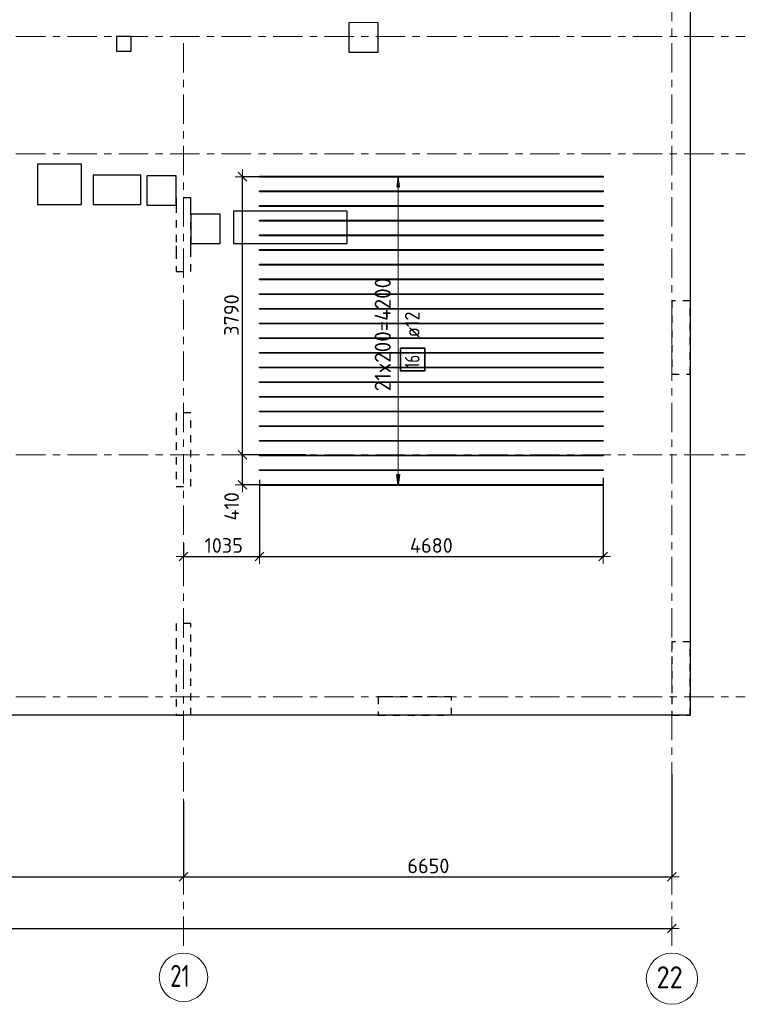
# Model space of a CAD drawing. Header units: metres. Extents: x -38 to 97, y -15 to 21.
# Tile 17 of 229: x 53 to 63, y -4 to 9. Entities that reach past the tile are written whole.
import ezdxf

# ---------------------------------------------------------------- set-up
doc = ezdxf.new("R2010")
doc.units = ezdxf.units.M
doc.header["$PDMODE"] = 65
for name, pattern in [('______11', [0.5, 0.4, -0.05, 0, -0.05]), ('______2', [0.0405, 0.03, -0.0105]), ('______5', [1.1, 0.8, -0.1, 0.1, -0.1])]:
    doc.linetypes.add(name, pattern=pattern)
for name, color, linetype, lineweight in [('XR$2$Осевая линия (1)', 7, '______5', 13), ('XR$2$Размерная линия (1)', 7, 'Continuous', 13), ('XR$5$Перекрытие (1)', 7, 'Continuous', 35), ('XR$5$Размерная линия (1)', 7, 'Continuous', 13)]:
    doc.layers.add(name, color=color, linetype=linetype, lineweight=lineweight)
doc.layers.add('XR$5$Арм.стержн.Доп. Арм верхн.зоны Х', color=7, linetype='Continuous', lineweight=35, true_color=0x8c8cff)
doc.layers.add('XR$7$Стена_ бетон несущ.', color=7, linetype='Continuous', lineweight=70, true_color=0xb4b496)
doc.styles.add('ISOCPEUR', font='txt')
doc.dimstyles.new('DIMSTYLE_3', dxfattribs={"dimtxt": 0.2, "dimasz": 0.2, "dimexe": 0, "dimexo": 0, "dimgap": 0.1, "dimtad": 2, "dimdec": 0, "dimlfac": 1000, "dimrnd": 5, "dimzin": 12, "dimdsep": 46, "dimtxsty": 'ISOCPEUR', "dimblk1": 'ALL_ML_STRICH', "dimblk2": 'ALL_ML_STRICH', "dimsah": 1, "dimcen": 0, "dimclrd": 7, "dimclre": 256, "dimclrt": 7, "dimadec": 0, "dimazin": 0, "dimtfac": 1, "dimtdec": 0, "dimtix": 1, "dimtmove": 2, "dimatfit": 3, "dimfxl": 0, "dimtzin": 0, "dimlwd": 0, "dimlwe": -3, "dimarcsym": 0})
doc.dimstyles.new('DIMSTYLE_36', dxfattribs={"dimtxt": 0.2, "dimasz": 0.2, "dimexe": 0, "dimexo": 0, "dimgap": 0.1, "dimtad": 2, "dimdec": 0, "dimlfac": 1000, "dimrnd": 5, "dimzin": 12, "dimdsep": 46, "dimtxsty": 'ISOCPEUR', "dimblk1": 'ALL_ML_STRICH', "dimblk2": 'ALL_ML_STRICH', "dimsah": 1, "dimcen": 0, "dimclrd": 7, "dimclre": 256, "dimclrt": 7, "dimadec": 0, "dimazin": 0, "dimtfac": 1, "dimtdec": 0, "dimtix": 1, "dimtmove": 2, "dimatfit": 3, "dimfxl": 0, "dimtvp": 1.2, "dimtzin": 0, "dimlwd": 0, "dimlwe": -3, "dimarcsym": 0})

# ---------------------------------------------------------------- blocks, each defined once
blk = doc.blocks.new('ALL_ML_STRICH')
at = {"color": 0, "linetype": 'ByBlock', "lineweight": -2}
for p, q in [((-1, 0), (0.5, 0)), ((-0.3, -0.3), (0.3, 0.3)), ((0, -0.5), (0, 0.5))]:
    blk.add_line(p, q, dxfattribs=at)
blk = doc.blocks.new('*D12')
at = {"layer": 'DEFPOINTS', "color": 7, "linetype": 'Continuous', "lineweight": 13, "transparency": 33554687}
for p in [(0.5, -3.103), (0.5, -3.156), (61.6, -3.14)]:
    blk.add_point(p, dxfattribs=at)
at = {"layer": 'XR$2$Размерная линия (1)', "color": 9, "linetype": 'Continuous', "lineweight": -2, "true_color": 0xc7c7c7, "transparency": 33554687}
for p, q in [((0.5, -3.123), (0.5, -3.156)), ((61.6, -3.156), (61.6, -3.156))]:
    blk.add_line(p, q, dxfattribs=at)
at = {"layer": 'XR$2$Размерная линия (1)', "color": 7, "linetype": 'Continuous', "lineweight": -2, "transparency": 33554687}
blk.add_line((0.5, -3.156), (61.6, -3.156), dxfattribs=at)
at = {"layer": 'XR$2$Размерная линия (1)', "color": 7, "linetype": 'Continuous', "lineweight": 13, "transparency": 33554687, "xscale": 0.2, "yscale": 0.2, "zscale": 0.2, "rotation": 180}
blk.add_blockref('ALL_ML_STRICH', (0.5, -3.156), dxfattribs=at)
at = {"layer": 'XR$2$Размерная линия (1)', "color": 7, "linetype": 'Continuous', "lineweight": 13, "transparency": 33554687, "xscale": 0.2, "yscale": 0.2, "zscale": 0.2}
blk.add_blockref('ALL_ML_STRICH', (61.6, -3.156), dxfattribs=at)
at = {"layer": 'XR$2$Размерная линия (1)', "color": 7, "linetype": 'Continuous', "lineweight": 13, "transparency": 33554687, "insert": (31.1, -3.006), "char_height": 0.2, "width": 1, "attachment_point": 5, "style": 'ISOCPEUR'}
blk.add_mtext('\\A1;{61100}', dxfattribs=at)
blk = doc.blocks.new('*D24')
at = {"layer": 'DEFPOINTS', "color": 7, "linetype": 'Continuous', "lineweight": 13, "transparency": 33554687}
for p in [(54.95, -1.403), (48.15, -1.606), (48.15, -2.452)]:
    blk.add_point(p, dxfattribs=at)
at = {"layer": 'XR$2$Размерная линия (1)', "color": 9, "linetype": 'Continuous', "lineweight": -2, "true_color": 0xc7c7c7, "transparency": 33554687}
for p, q in [((54.95, -1.423), (54.95, -2.452)), ((48.15, -1.626), (48.15, -2.452))]:
    blk.add_line(p, q, dxfattribs=at)
at = {"layer": 'XR$2$Размерная линия (1)', "color": 7, "linetype": 'Continuous', "lineweight": -2, "transparency": 33554687}
blk.add_line((48.15, -2.452), (54.95, -2.452), dxfattribs=at)
at = {"layer": 'XR$2$Размерная линия (1)', "color": 7, "linetype": 'Continuous', "lineweight": 13, "transparency": 33554687, "xscale": 0.2, "yscale": 0.2, "zscale": 0.2, "rotation": 180}
blk.add_blockref('ALL_ML_STRICH', (48.15, -2.452), dxfattribs=at)
at = {"layer": 'XR$2$Размерная линия (1)', "color": 7, "linetype": 'Continuous', "lineweight": 13, "transparency": 33554687, "xscale": 0.2, "yscale": 0.2, "zscale": 0.2}
blk.add_blockref('ALL_ML_STRICH', (54.95, -2.452), dxfattribs=at)
at = {"layer": 'XR$2$Размерная линия (1)', "color": 7, "linetype": 'Continuous', "lineweight": 13, "transparency": 33554687, "insert": (51.56, -2.302), "char_height": 0.2, "width": 0.8, "attachment_point": 5, "style": 'ISOCPEUR'}
blk.add_mtext('\\A1;{6800}', dxfattribs=at)
blk = doc.blocks.new('*D25')
at = {"layer": 'DEFPOINTS', "color": 7, "linetype": 'Continuous', "lineweight": 13, "transparency": 33554687}
for p in [(61.6, -1.033), (54.95, -1.403), (54.95, -2.452)]:
    blk.add_point(p, dxfattribs=at)
at = {"layer": 'XR$2$Размерная линия (1)', "color": 9, "linetype": 'Continuous', "lineweight": -2, "true_color": 0xc7c7c7, "transparency": 33554687}
for p, q in [((61.6, -1.053), (61.6, -2.452)), ((54.95, -1.423), (54.95, -2.452))]:
    blk.add_line(p, q, dxfattribs=at)
at = {"layer": 'XR$2$Размерная линия (1)', "color": 7, "linetype": 'Continuous', "lineweight": -2, "transparency": 33554687}
blk.add_line((54.95, -2.452), (61.6, -2.452), dxfattribs=at)
at = {"layer": 'XR$2$Размерная линия (1)', "color": 7, "linetype": 'Continuous', "lineweight": 13, "transparency": 33554687, "xscale": 0.2, "yscale": 0.2, "zscale": 0.2, "rotation": 180}
blk.add_blockref('ALL_ML_STRICH', (54.95, -2.452), dxfattribs=at)
at = {"layer": 'XR$2$Размерная линия (1)', "color": 7, "linetype": 'Continuous', "lineweight": 13, "transparency": 33554687, "xscale": 0.2, "yscale": 0.2, "zscale": 0.2}
blk.add_blockref('ALL_ML_STRICH', (61.6, -2.452), dxfattribs=at)
at = {"layer": 'XR$2$Размерная линия (1)', "color": 7, "linetype": 'Continuous', "lineweight": 13, "transparency": 33554687, "insert": (58.285, -2.302), "char_height": 0.2, "width": 0.8, "attachment_point": 5, "style": 'ISOCPEUR'}
blk.add_mtext('\\A1;{6650}', dxfattribs=at)
blk = doc.blocks.new('*D652')
at = {"layer": 'DEFPOINTS', "color": 7, "linetype": 'Continuous', "lineweight": 13, "transparency": 33554687}
for p in [(56.639, 3.3), (55.754, 2.89), (57.094, 2.89)]:
    blk.add_point(p, dxfattribs=at)
at = {"layer": 'XR$5$Размерная линия (1)', "color": 9, "linetype": 'Continuous', "lineweight": -2, "true_color": 0xc7c7c7, "transparency": 33554687}
for p, q in [((56.619, 3.3), (55.754, 3.3)), ((57.074, 2.89), (55.754, 2.89))]:
    blk.add_line(p, q, dxfattribs=at)
at = {"layer": 'XR$5$Размерная линия (1)', "color": 7, "linetype": 'Continuous', "lineweight": -2, "transparency": 33554687}
blk.add_line((55.754, 2.89), (55.754, 3.3), dxfattribs=at)
at = {"layer": 'XR$5$Размерная линия (1)', "color": 7, "linetype": 'Continuous', "lineweight": 13, "transparency": 33554687, "xscale": 0.2, "yscale": 0.2, "zscale": 0.2}
for p, rotation in [((55.754, 3.3), 90), ((55.754, 2.89), 270)]:
    blk.add_blockref('ALL_ML_STRICH', p, dxfattribs=dict(at, rotation=rotation))
at = {"layer": 'XR$5$Размерная линия (1)', "color": 7, "linetype": 'Continuous', "lineweight": 13, "transparency": 33554687, "insert": (55.606, 2.598), "char_height": 0.2, "width": 0.6, "attachment_point": 5, "rotation": 90, "style": 'ISOCPEUR'}
blk.add_mtext('\\A1;{410}', dxfattribs=at)
blk = doc.blocks.new('*D653')
at = {"layer": 'DEFPOINTS', "color": 7, "linetype": 'Continuous', "lineweight": 13, "transparency": 33554687}
for p in [(56.784, 7.09), (55.754, 3.3), (56.639, 3.3)]:
    blk.add_point(p, dxfattribs=at)
at = {"layer": 'XR$5$Размерная линия (1)', "color": 9, "linetype": 'Continuous', "lineweight": -2, "true_color": 0xc7c7c7, "transparency": 33554687}
for p, q in [((56.764, 7.09), (55.754, 7.09)), ((56.619, 3.3), (55.754, 3.3))]:
    blk.add_line(p, q, dxfattribs=at)
at = {"layer": 'XR$5$Размерная линия (1)', "color": 7, "linetype": 'Continuous', "lineweight": -2, "transparency": 33554687}
blk.add_line((55.754, 3.3), (55.754, 7.09), dxfattribs=at)
at = {"layer": 'XR$5$Размерная линия (1)', "color": 7, "linetype": 'Continuous', "lineweight": 13, "transparency": 33554687, "xscale": 0.2, "yscale": 0.2, "zscale": 0.2}
for p, rotation in [((55.754, 7.09), 90), ((55.754, 3.3), 270)]:
    blk.add_blockref('ALL_ML_STRICH', p, dxfattribs=dict(at, rotation=rotation))
at = {"layer": 'XR$5$Размерная линия (1)', "color": 7, "linetype": 'Continuous', "lineweight": 13, "transparency": 33554687, "insert": (55.604, 5.205), "char_height": 0.2, "width": 0.8, "attachment_point": 5, "rotation": 90, "style": 'ISOCPEUR'}
blk.add_mtext('\\A1;{3790}', dxfattribs=at)
blk = doc.blocks.new('*D654')
at = {"layer": 'DEFPOINTS', "color": 7, "linetype": 'Continuous', "lineweight": 13, "transparency": 33554687}
for p in [(55.986, 2.98), (54.95, 2.117), (54.95, 1.915)]:
    blk.add_point(p, dxfattribs=at)
at = {"layer": 'XR$5$Размерная линия (1)', "color": 9, "linetype": 'Continuous', "lineweight": -2, "true_color": 0xc7c7c7, "transparency": 33554687}
for p, q in [((55.986, 2.96), (55.986, 1.915)), ((54.95, 2.097), (54.95, 1.915))]:
    blk.add_line(p, q, dxfattribs=at)
at = {"layer": 'XR$5$Размерная линия (1)', "color": 7, "linetype": 'Continuous', "lineweight": -2, "transparency": 33554687}
blk.add_line((54.95, 1.915), (55.986, 1.915), dxfattribs=at)
at = {"layer": 'XR$5$Размерная линия (1)', "color": 7, "linetype": 'Continuous', "lineweight": 13, "transparency": 33554687, "xscale": 0.2, "yscale": 0.2, "zscale": 0.2, "rotation": 180}
blk.add_blockref('ALL_ML_STRICH', (54.95, 1.915), dxfattribs=at)
at = {"layer": 'XR$5$Размерная линия (1)', "color": 7, "linetype": 'Continuous', "lineweight": 13, "transparency": 33554687, "xscale": 0.2, "yscale": 0.2, "zscale": 0.2}
blk.add_blockref('ALL_ML_STRICH', (55.986, 1.915), dxfattribs=at)
at = {"layer": 'XR$5$Размерная линия (1)', "color": 7, "linetype": 'Continuous', "lineweight": 13, "transparency": 33554687, "insert": (55.498, 2.065), "char_height": 0.2, "width": 0.8, "attachment_point": 5, "style": 'ISOCPEUR'}
blk.add_mtext('\\A1;{1035}', dxfattribs=at)
blk = doc.blocks.new('*D655')
at = {"layer": 'DEFPOINTS', "color": 7, "linetype": 'Continuous', "lineweight": 13, "transparency": 33554687}
for p in [(55.986, 2.98), (60.666, 3.005), (55.986, 1.915)]:
    blk.add_point(p, dxfattribs=at)
at = {"layer": 'XR$5$Размерная линия (1)', "color": 9, "linetype": 'Continuous', "lineweight": -2, "true_color": 0xc7c7c7, "transparency": 33554687}
for p, q in [((55.986, 2.96), (55.986, 1.915)), ((60.666, 2.985), (60.666, 1.915))]:
    blk.add_line(p, q, dxfattribs=at)
at = {"layer": 'XR$5$Размерная линия (1)', "color": 7, "linetype": 'Continuous', "lineweight": -2, "transparency": 33554687}
blk.add_line((55.986, 1.915), (60.666, 1.915), dxfattribs=at)
at = {"layer": 'XR$5$Размерная линия (1)', "color": 7, "linetype": 'Continuous', "lineweight": 13, "transparency": 33554687, "xscale": 0.2, "yscale": 0.2, "zscale": 0.2, "rotation": 180}
blk.add_blockref('ALL_ML_STRICH', (55.986, 1.915), dxfattribs=at)
at = {"layer": 'XR$5$Размерная линия (1)', "color": 7, "linetype": 'Continuous', "lineweight": 13, "transparency": 33554687, "xscale": 0.2, "yscale": 0.2, "zscale": 0.2}
blk.add_blockref('ALL_ML_STRICH', (60.666, 1.915), dxfattribs=at)
at = {"layer": 'XR$5$Размерная линия (1)', "color": 7, "linetype": 'Continuous', "lineweight": 13, "transparency": 33554687, "insert": (58.326, 2.065), "char_height": 0.2, "width": 0.8, "attachment_point": 5, "style": 'ISOCPEUR'}
blk.add_mtext('\\A1;{4680}', dxfattribs=at)

msp = doc.modelspace()

# ---------------------------------------------------------------- linework, layer by layer
at = {"layer": 'XR$2$Осевая линия (1)', "color": 253, "linetype": '______11', "lineweight": 13, "true_color": 0xa0a0a0, "transparency": 33554687}
for p, q in [((61.6, -3.39), (61.6, 19.78)), ((-2.63, 9), (62.6, 9)), ((54.95, -3.39), (54.95, 8.98)), ((-2.63, 7.4), (62.6, 7.4)), ((-2.63, 3.3), (62.6, 3.3)), ((-2.63, 0), (62.6, 0))]:
    msp.add_line(p, q, dxfattribs=at)
at = {"layer": 'XR$2$Осевая линия (1)', "color": 7, "linetype": 'Continuous', "lineweight": 13, "transparency": 33554687}
for centre, radius in [((54.9504, -3.8199), 0.3304), ((61.6018, -3.8388), 0.3493)]:
    msp.add_circle(centre, radius, dxfattribs=at)
at = {"layer": 'XR$5$Арм.стержн.Доп. Арм верхн.зоны Х', "color": 253, "linetype": 'Continuous', "lineweight": -3, "true_color": 0xa0a0a0, "transparency": 33554687}
for p, q in [((57.8737, 7.0902), (57.7737, 7.0902)), ((57.8737, 7.0902), (57.9737, 7.0902)), ((57.8737, 2.8902), (57.7737, 2.8902)), ((57.8737, 2.8902), (57.9737, 2.8902))]:
    msp.add_line(p, q, dxfattribs=at)
at = {"layer": 'XR$5$Арм.стержн.Доп. Арм верхн.зоны Х', "color": 7, "linetype": 'Continuous', "lineweight": 25, "transparency": 33554687}
for p, q in [((57.8737, 7.0902), (57.8537, 6.9502)), ((57.8937, 6.9502), (57.8737, 7.0902)), ((57.8537, 6.9502), (57.8937, 6.9502)), ((57.8737, 2.8902), (57.8537, 3.0302)), ((57.8537, 3.0302), (57.8937, 3.0302)), ((57.8937, 3.0302), (57.8737, 2.8902))]:
    msp.add_line(p, q, dxfattribs=at)
at = {"layer": 'XR$5$Арм.стержн.Доп. Арм верхн.зоны Х', "color": 7, "linetype": 'Continuous', "lineweight": 13, "transparency": 33554687}
for p, q in [((57.8737, 7.0902), (57.8737, 7.0902)), ((57.8737, 2.8902), (57.8737, 7.0902)), ((57.8737, 2.8902), (57.8737, 2.8902))]:
    msp.add_line(p, q, dxfattribs=at)
at = {"layer": 'XR$5$Арм.стержн.Доп. Арм верхн.зоны Х', "color": 34, "linetype": 'Continuous', "lineweight": 25, "transparency": 33554687}
for points in [[(60.666, 7.0842), (55.986, 7.0842), (55.986, 7.0962), (60.666, 7.0962), (60.666, 7.0842)], [(60.666, 6.8842), (55.986, 6.8842), (55.986, 6.8962), (60.666, 6.8962), (60.666, 6.8842)], [(60.666, 6.6842), (55.986, 6.6842), (55.986, 6.6962), (60.666, 6.6962), (60.666, 6.6842)], [(60.666, 6.4842), (55.986, 6.4842), (55.986, 6.4962), (60.666, 6.4962), (60.666, 6.4842)], [(60.666, 6.2842), (55.986, 6.2842), (55.986, 6.2962), (60.666, 6.2962), (60.666, 6.2842)], [(60.666, 6.0842), (55.986, 6.0842), (55.986, 6.0962), (60.666, 6.0962), (60.666, 6.0842)], [(60.666, 5.8842), (55.986, 5.8842), (55.986, 5.8962), (60.666, 5.8962), (60.666, 5.8842)], [(60.666, 5.6842), (55.986, 5.6842), (55.986, 5.6962), (60.666, 5.6962), (60.666, 5.6842)], [(60.666, 5.4842), (55.986, 5.4842), (55.986, 5.4962), (60.666, 5.4962), (60.666, 5.4842)], [(60.666, 5.2842), (55.986, 5.2842), (55.986, 5.2962), (60.666, 5.2962), (60.666, 5.2842)], [(60.666, 5.0842), (55.986, 5.0842), (55.986, 5.0962), (60.666, 5.0962), (60.666, 5.0842)], [(60.666, 4.8842), (55.986, 4.8842), (55.986, 4.8962), (60.666, 4.8962), (60.666, 4.8842)], [(60.666, 4.6842), (55.986, 4.6842), (55.986, 4.6962), (60.666, 4.6962), (60.666, 4.6842)], [(60.666, 4.4842), (55.986, 4.4842), (55.986, 4.4962), (60.666, 4.4962), (60.666, 4.4842)], [(60.666, 4.2842), (55.986, 4.2842), (55.986, 4.2962), (60.666, 4.2962), (60.666, 4.2842)], [(60.666, 4.0842), (55.986, 4.0842), (55.986, 4.0962), (60.666, 4.0962), (60.666, 4.0842)], [(60.666, 3.8842), (55.986, 3.8842), (55.986, 3.8962), (60.666, 3.8962), (60.666, 3.8842)], [(60.666, 3.6842), (55.986, 3.6842), (55.986, 3.6962), (60.666, 3.6962), (60.666, 3.6842)], [(60.666, 3.4842), (55.986, 3.4842), (55.986, 3.4962), (60.666, 3.4962), (60.666, 3.4842)], [(60.666, 3.2842), (55.986, 3.2842), (55.986, 3.2962), (60.666, 3.2962), (60.666, 3.2842)], [(60.666, 3.0842), (55.986, 3.0842), (55.986, 3.0962), (60.666, 3.0962), (60.666, 3.0842)], [(60.666, 2.8842), (55.986, 2.8842), (55.986, 2.8962), (60.666, 2.8962), (60.666, 2.8842)]]:
    msp.add_lwpolyline(points, dxfattribs=at)
at = {"layer": 'XR$5$Арм.стержн.Доп. Арм верхн.зоны Х', "color": 7, "linetype": 'Continuous', "lineweight": 35, "transparency": 33554687}
msp.add_lwpolyline([(58.2382, 4.4456), (58.2382, 4.7523), (57.9049, 4.7523), (57.9049, 4.4456), (58.2382, 4.4456)], dxfattribs=at)
at = {"layer": 'XR$5$Перекрытие (1)', "color": 7, "linetype": 'Continuous', "lineweight": 25, "transparency": 33554687}
for p, q in [((61.85, 10.4874), (61.85, -0.2498)), ((57.6005, 9.1893), (57.2005, 9.1892)), ((57.2005, 9.1892), (57.2005, 8.7892)), ((57.6005, 8.7893), (57.6005, 9.1893)), ((54.24, 9.0003), (54.04, 9.0002)), ((54.04, 9.0002), (54.04, 8.8002)), ((54.24, 8.8003), (54.24, 9.0003)), ((54.04, 8.8002), (54.24, 8.8003)), ((57.2005, 8.7892), (57.6005, 8.7893)), ((52.963, 7.2601), (52.963, 6.7101)), ((53.563, 7.2601), (52.963, 7.2601)), ((53.563, 6.7101), (53.563, 7.2601)), ((53.72, 7.1102), (53.72, 6.7102)), ((54.37, 7.1102), (53.72, 7.1102)), ((54.37, 6.7102), (54.37, 7.1102)), ((54.4501, 7.1002), (54.4501, 6.7002)), ((54.8501, 7.1002), (54.4501, 7.1002)), ((54.8501, 6.7002), (54.8501, 7.1002)), ((52.963, 6.7101), (53.563, 6.7101)), ((53.72, 6.7102), (54.37, 6.7102)), ((54.4501, 6.7002), (54.8501, 6.7002)), ((55.45, 6.5803), (55.05, 6.5802)), ((55.05, 6.5802), (55.05, 6.1802)), ((55.45, 6.1803), (55.45, 6.5803)), ((55.63, 6.6202), (55.63, 6.1802)), ((57.18, 6.6202), (55.63, 6.6202)), ((57.18, 6.1802), (57.18, 6.6202)), ((55.05, 6.1802), (55.45, 6.1803)), ((55.63, 6.1802), (57.18, 6.1802)), ((61.85, -0.2498), (44.7, -0.2498))]:
    msp.add_line(p, q, dxfattribs=at)
at = {"layer": 'XR$7$Стена_ бетон несущ.', "color": 253, "linetype": '______2', "lineweight": -3, "true_color": 0xa0a0a0, "transparency": 33554687}
for p, q in [((55.05, 6.8), (54.85, 6.8)), ((54.85, 6.8), (54.85, 6.7)), ((55.05, 6.6999), (55.05, 6.8)), ((54.85, 6.7), (54.85, 6.5)), ((55.05, 6.6199), (55.05, 6.6999)), ((55.05, 6.1699), (55.05, 6.6199)), ((54.85, 6.5), (54.85, 6.15)), ((54.85, 6.15), (54.85, 6.07)), ((54.85, 6.07), (54.85, 5.8)), ((55.05, 6.0899), (55.05, 6.1699)), ((55.05, 5.8), (55.05, 6.0899)), ((54.85, 5.8), (55.05, 5.8)), ((61.6, 5.4), (61.6, 4.4)), ((61.85, 5.4), (61.6, 5.4)), ((61.85, 4.4), (61.85, 5.4)), ((61.6, 4.4), (61.85, 4.4)), ((55.05, 3.87), (54.85, 3.87)), ((54.85, 3.87), (54.85, 2.87)), ((55.05, 2.87), (55.05, 3.87)), ((54.85, 2.87), (55.05, 2.87)), ((55.05, 1), (54.85, 1)), ((54.85, 1), (54.85, 0.75)), ((55.05, 0.75), (55.05, 1)), ((54.85, 0.75), (54.85, 0.57)), ((55.05, 0.57), (55.05, 0.75)), ((61.6, 0.75), (61.6, 0)), ((61.85, 0.75), (61.6, 0.75)), ((61.85, -0.25), (61.85, 0.75)), ((54.85, 0.57), (54.85, -0.25)), ((55.05, -0.25), (55.05, 0.57)), ((57.7002, 0), (57.6, 0)), ((57.6, 0), (57.6, -0.25)), ((58.6002, 0), (57.7002, 0)), ((58.6002, -0.25), (58.6002, 0)), ((61.6, 0), (61.6, -0.25)), ((54.85, -0.25), (55.05, -0.25)), ((57.6, -0.25), (58.6002, -0.25)), ((61.6, -0.25), (61.85, -0.25))]:
    msp.add_line(p, q, dxfattribs=at)

# ---------------------------------------------------------------- texts
at = {"layer": 'XR$2$Осевая линия (1)', "color": 7, "linetype": 'Continuous', "lineweight": 13, "transparency": 33554687, "char_height": 0.3, "attachment_point": 7, "style": 'ISOCPEUR'}
for s, insert, width in [('\\W0.75;21', (54.7704, -3.9504), 0.472281), ('\\W0.87;22', (61.3918, -3.9693), 0.550812)]:
    msp.add_mtext(s, dxfattribs=dict(at, insert=insert, width=width))
at = {"layer": 'XR$5$Арм.стержн.Доп. Арм верхн.зоны Х', "color": 7, "linetype": 'Continuous', "lineweight": 13, "transparency": 33554687, "insert": (57.7737, 4.1652), "char_height": 0.22, "width": 1.775242, "attachment_point": 7, "rotation": 90, "style": 'ISOCPEUR'}
msp.add_mtext('\\W0.95;21x200=4200', dxfattribs=at)
at = {"layer": 'XR$5$Арм.стержн.Доп. Арм верхн.зоны Х', "color": 7, "linetype": 'Continuous', "lineweight": 25, "transparency": 33554687, "char_height": 0.2, "attachment_point": 7, "rotation": 90, "style": 'ISOCPEUR'}
for s, insert, width in [('\\W0.89; ø12 ', (58.1649, 4.7856), 0.749105), ('\\W0.75;16', (58.1649, 4.479), 0.314854)]:
    msp.add_mtext(s, dxfattribs=dict(at, insert=insert, width=width))

# ---------------------------------------------------------------- dimensions: what is measured, and where the dimension line sits
at = {"layer": 'XR$2$Размерная линия (1)', "color": 7, "linetype": 'Continuous', "lineweight": 13, "transparency": 33554687}
for base, p1, p2, picture, middle in [((61.6, -2.452), (54.95, -1.4227), (61.6, -1.053), '*D25', (58.285, -2.302)), ((54.95, -2.452), (48.15, -1.6259), (54.95, -1.4227), '*D24', (51.56, -2.302)), ((61.6, -3.1563), (0.5, -3.1233), (61.6, -3.1563), '*D12', (31.1, -3.0063))]:
    dim = msp.add_linear_dim(base=base, p1=p1, p2=p2, dimstyle='DIMSTYLE_3', override={"dimpost": '<>', "dimclrd": 7, "dimclre": 9, "dimclrt": 7, "dimlwd": 0, "dimlwe": 65533}, dxfattribs=at)
    dim.commit()
    dim.dimension.update_dxf_attribs({"geometry": picture, "text_midpoint": middle, "dimtype": 160})
at = {"layer": 'XR$5$Размерная линия (1)', "color": 7, "linetype": 'Continuous', "lineweight": 13, "transparency": 33554687}
for base, p1, p2, dimstyle, picture, middle in [((55.754, 7.0902), (56.6192, 3.3), (56.7637, 7.0902), 'DIMSTYLE_3', '*D653', (55.604, 5.2051)), ((55.754, 3.3), (57.0737, 2.8902), (56.6192, 3.3), 'DIMSTYLE_36', '*D652', (55.6059, 2.5982))]:
    dim = msp.add_linear_dim(base=base, p1=p1, p2=p2, angle=90, dimstyle=dimstyle, override={"dimpost": '<>', "dimclrd": 7, "dimclre": 9, "dimclrt": 7, "dimlwd": 0, "dimlwe": 65533}, dxfattribs=at)
    dim.commit()
    dim.dimension.update_dxf_attribs({"geometry": picture, "text_midpoint": middle, "dimtype": 160})
for base, p1, p2, picture, middle in [((55.986, 1.9154), (54.95, 2.0974), (55.986, 2.9605), '*D654', (55.498, 2.0654)), ((60.666, 1.9154), (55.986, 2.9605), (60.666, 2.9851), '*D655', (58.326, 2.0654))]:
    dim = msp.add_linear_dim(base=base, p1=p1, p2=p2, dimstyle='DIMSTYLE_3', override={"dimpost": '<>', "dimclrd": 7, "dimclre": 9, "dimclrt": 7, "dimlwd": 0, "dimlwe": 65533}, dxfattribs=at)
    dim.commit()
    dim.dimension.update_dxf_attribs({"geometry": picture, "text_midpoint": middle, "dimtype": 160})

doc.saveas('drawing.dxf')
